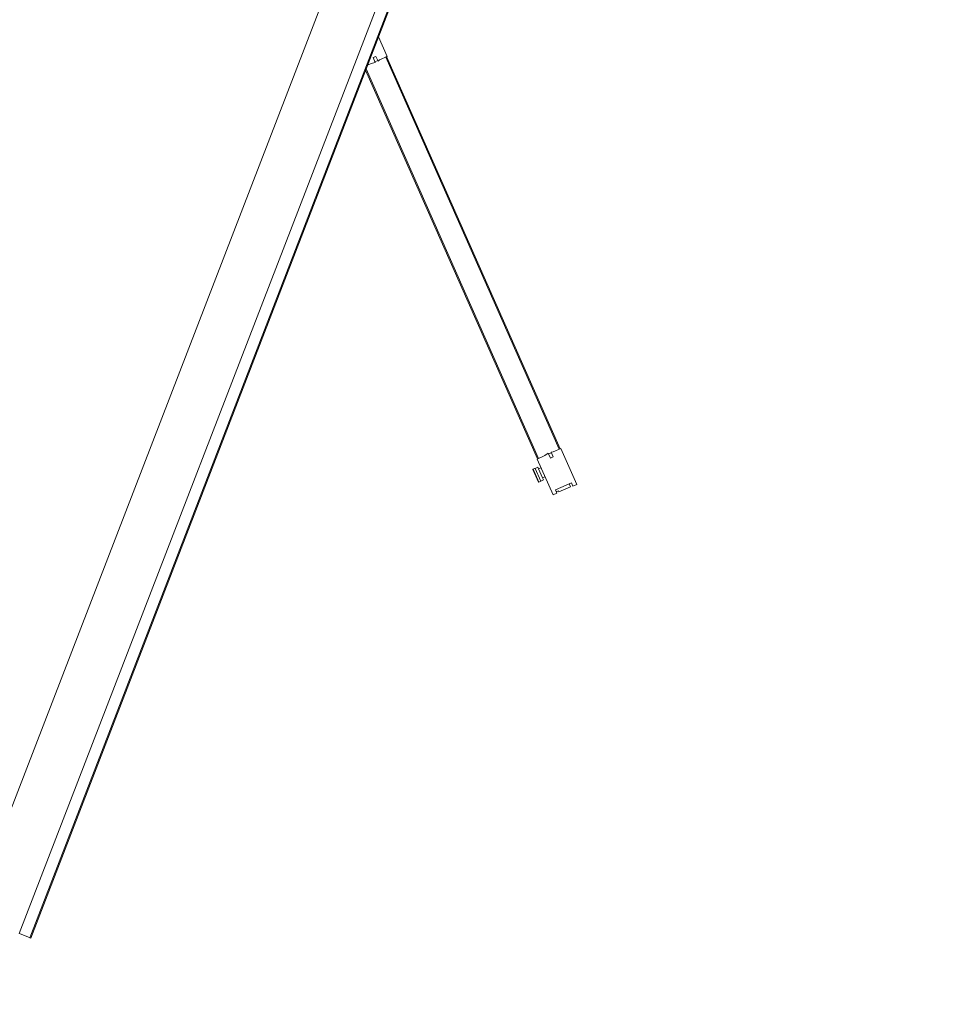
# Model space of a CAD drawing. Header units: inches. Extents: x 424 to 2043, y -237 to 445.
# Tile 237 of 256: x 705.76 to 707.55, y 27.95 to 29.85. Entities that reach past the tile are written whole.
import ezdxf

# ---------------------------------------------------------------- set-up
doc = ezdxf.new("R2010")
doc.units = ezdxf.units.IN
doc.header["$MEASUREMENT"] = 0
doc.layers.add('A-DOOR', color=31, linetype='Continuous', lineweight=9)
doc.styles.get("Standard").update_dxf_attribs({"font": 'arial.ttf'})
doc.dimstyles.new('ISO-25', dxfattribs={"dimtxt": 1.2, "dimasz": 0.5, "dimexe": 0.8, "dimexo": 50, "dimtad": 1, "dimtoh": 1, "dimdec": 1, "dimdsep": 46, "dimtxsty": 'Standard', "dimblk": 'ARCHTICK', "dimcen": 2.5, "dimadec": 0, "dimazin": 0, "dimtfac": 1, "dimtdec": 1, "dimtmove": 0, "dimatfit": 3, "dimldrblk": 'ARCHTICK', "dimfxl": 1, "dimfxlon": 1, "dimarcsym": 0})

# ---------------------------------------------------------------- blocks, each defined once
blk = doc.blocks.new('5-panel_Bi-fold_external_door_10806 - Type 1-V8-اول')
at = {"layer": 'A-DOOR'}
for p, q in [((1.3827, 0.745), (1.3289, 0.6912)), ((1.3884, 0.7393), (1.3827, 0.745)), ((1.3834, 0.7343), (1.3884, 0.7393)), ((1.4074, 0.7103), (1.3834, 0.7343)), ((1.3912, 0.7354), (1.3868, 0.731)), ((1.4085, 0.7181), (1.3912, 0.7354)), ((1.3643, 0.6559), (1.418, 0.7096)), ((1.4069, 0.7165), (1.4085, 0.7181)), ((1.4103, 0.7131), (1.4069, 0.7165)), ((1.4124, 0.7153), (1.4074, 0.7103)), ((1.418, 0.7096), (1.4124, 0.7153)), ((1.3297, 0.6905), (0.7433, 0.1042)), ((1.3311, 0.6891), (0.7447, 0.1028)), ((1.3289, 0.6912), (1.3401, 0.6801)), ((1.3297, 0.6905), (1.3311, 0.6891)), ((1.3401, 0.6801), (1.3422, 0.6765)), ((1.3422, 0.6765), (1.3493, 0.6836)), ((1.3429, 0.6773), (1.3472, 0.673)), ((1.3535, 0.6794), (1.3462, 0.672)), ((1.3462, 0.672), (1.3528, 0.6674)), ((1.3493, 0.6836), (1.3535, 0.6794)), ((1.3528, 0.6674), (1.3643, 0.6559)), ((1.3775, 0.669), (1.381, 0.6655)), ((1.3943, 0.6788), (1.381, 0.6655)), ((1.4015, 0.6781), (1.3824, 0.659)), ((1.3855, 0.6559), (1.4046, 0.675)), ((1.3855, 0.6559), (1.4046, 0.675)), ((1.3861, 0.6553), (1.4052, 0.6744)), ((1.3943, 0.6788), (1.3907, 0.6823)), ((1.3943, 0.6788), (1.3976, 0.682)), ((1.3976, 0.682), (1.4015, 0.6781)), ((1.4015, 0.6781), (1.4024, 0.6772)), ((1.4024, 0.6772), (1.4046, 0.675)), ((1.4046, 0.675), (1.4052, 0.6744)), ((1.3622, 0.658), (0.7797, 0.0755)), ((1.3636, 0.6566), (0.7825, 0.0755)), ((1.3622, 0.658), (1.3636, 0.6566)), ((1.3785, 0.6629), (1.381, 0.6655)), ((1.3824, 0.659), (1.3785, 0.6629)), ((1.3833, 0.6581), (1.3824, 0.659)), ((1.3855, 0.6559), (1.3833, 0.6581)), ((1.3861, 0.6553), (1.3855, 0.6559)), ((0.7426, 0.1049), (0.7132, 0.0755)), ((0.7538, 0.0937), (0.7426, 0.1049)), ((0.7447, 0.1028), (0.7433, 0.1042)), ((0.7502, 0.0846), (0.7573, 0.0917)), ((0.7545, 0.0803), (0.7502, 0.0846)), ((0.7573, 0.0917), (0.7538, 0.0937)), ((0.7618, 0.0877), (0.7545, 0.0803)), ((0.7608, 0.0867), (0.7566, 0.0909)), ((0.7664, 0.0811), (0.7618, 0.0877)), ((0.772, 0.0755), (0.7664, 0.0811)), ((2.581, 0.0759), (-2.331, 0.0759)), ((2.581, 0.0737), (-2.331, 0.0737)), ((2.581, 0.0759), (2.581, 0.0755)), ((2.581, 0.0755), (2.581, 0.0743)), ((2.581, 0.0743), (2.581, 0.0737)), ((2.581, 0.0737), (2.581, 0.0693)), ((2.581, 0.0693), (2.581, 0.0538)), ((-2.331, 0.0516), (2.581, 0.0516)), ((2.581, 0.0538), (2.581, 0.0516)), ((-2.331, -0.05), (2.581, -0.05))]:
    blk.add_line(p, q, dxfattribs=at)
blk = doc.blocks.new('_ArchTick')
at = {"color": 0, "linetype": 'ByBlock', "const_width": 0.15}
blk.add_lwpolyline([(-0.5, -0.5), (0.5, 0.5)], dxfattribs=at)
blk = doc.blocks.new('*D1019')
at = {"color": 0, "lineweight": -2, "transparency": 16777216}
for p, q in [((707.1778, 57.1486), (706.4219, 57.4104)), ((707.1778, 57.1486), (696.4386, 26.1457)), ((696.4386, 26.1457), (697.1945, 25.8838))]:
    blk.add_line(p, q, dxfattribs=at)
at = {"layer": 'Defpoints', "color": 0, "transparency": 16777216}
for p in [(707.1778, 57.1486), (696.4386, 26.1457), (696.4386, 26.1457)]:
    blk.add_point(p, dxfattribs=at)
at = {"color": 0, "lineweight": -2, "transparency": 16777216, "xscale": 0.5, "yscale": 0.5, "zscale": 0.5}
for p, rotation in [((707.1778, 57.1486), 70.89417014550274), ((696.4386, 26.1457), 250.8941701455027)]:
    blk.add_blockref('_ArchTick', p, dxfattribs=dict(at, rotation=rotation))
at = {"color": 0, "transparency": 16777216, "insert": (700.6383, 42.0524), "char_height": 1.2, "attachment_point": 5, "rotation": 70.8942}
blk.add_mtext('32.8', dxfattribs=at)

msp = doc.modelspace()

# ---------------------------------------------------------------- block references
at = {"layer": 'A-DOOR', "rotation": 248.8941701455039}
msp.add_blockref('5-panel_Bi-fold_external_door_10806 - Type 1-V8-اول', (706.6411, 30.5085), dxfattribs=at)

# ---------------------------------------------------------------- dimensions: what is measured, and where the dimension line sits
dim = msp.add_aligned_dim(p1=(707.1778, 57.1486), p2=(696.4386, 26.1457), distance=0, dimstyle='ISO-25')
dim.commit()
dim.dimension.update_dxf_attribs({"geometry": '*D1019', "text_midpoint": (700.6383, 42.0524)})

doc.saveas('drawing.dxf')
